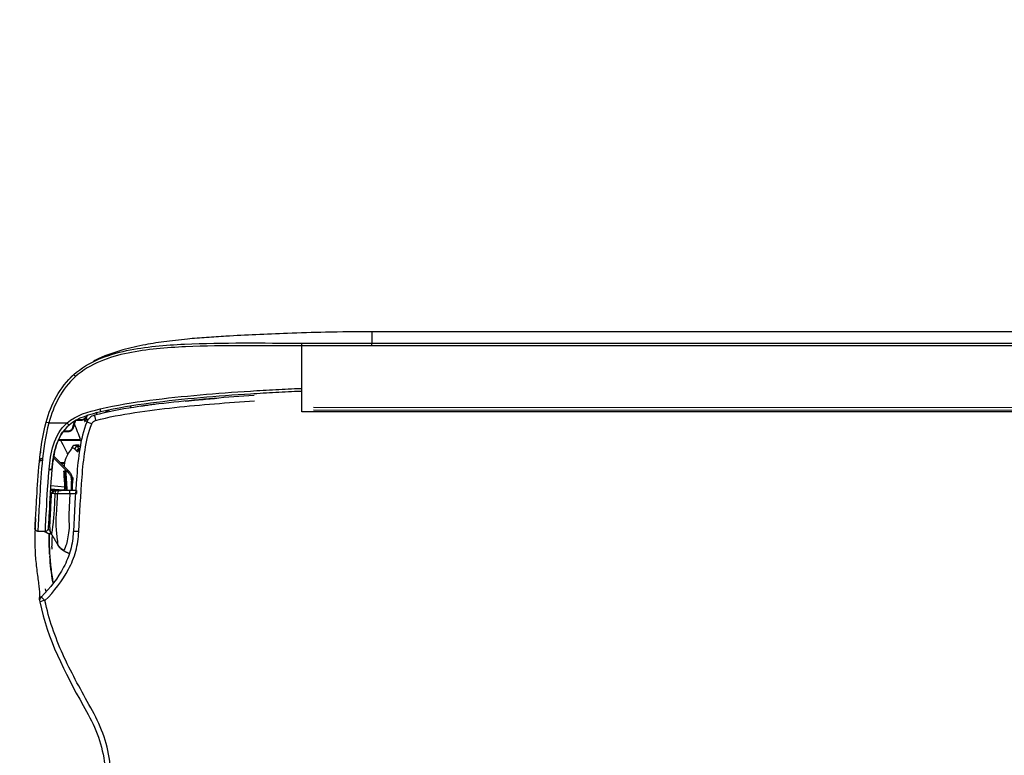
# Model space of a CAD drawing. Header units: millimetres. Extents: x -424979 to 718034, y -72486 to 344972.
# Tile 72 of 256: x 368811 to 369223, y 40543 to 40851. Entities that reach past the tile are written whole.
import ezdxf
from ezdxf import colors
from ezdxf.entities.mleader import LeaderData, LeaderLine
from ezdxf.math import Vec2, Vec3
from ezdxf.xclip import XClip

# ---------------------------------------------------------------- set-up
doc = ezdxf.new("R2010")
doc.units = ezdxf.units.MM
doc.header["$MEASUREMENT"] = 0
doc.header["$XCLIPFRAME"] = 0
doc.layers.add('0100_001_6_0_Nr_pióra__1', color=7, linetype='Continuous', lineweight=13)
doc.layers.add('IS_KLIM Opis_Średnice', color=7, linetype='Continuous', lineweight=9)
doc.layers.add('IS_KLIM_urządzenia', color=3, linetype='Continuous')
doc.layers.add('Rysunki i obrazki', color=7, linetype='Continuous')
picture_1 = doc.add_image_def('image6.tif', size_in_pixel=(4960, 3507))

# ---------------------------------------------------------------- blocks, each defined once
blk = doc.blocks.new('Rysunek_6_6', base_point=(-286891.41, 45461))
at = {"layer": '0100_001_6_0_Nr_pióra__1', "color": 7, "lineweight": 13}
image = blk.add_image(picture_1, insert=(-308193.9, 31055.98), size_in_units=(41994.67, 29692.6), rotation=-1.195405, dxfattribs=at)
image.set_boundary_path([(-0.5, -0.5), (4959.5, 3506.5)])
blk = doc.blocks.new('G$CFEA986A8')
at = {"layer": 'IS_KLIM_urządzenia', "linetype": 'Continuous'}
for p, q in [((960.8, 27.59), (960.8, 27.59)), ((960.8, 27.59), (960.8, 27.58)), ((960.8, 27.58), (960.8, 27.58)), ((965.33, 27.29), (963.06, 27.49)), ((965.34, 27.5), (963.25, 27.5)), ((963.62, 27.59), (963.77, 27.59)), ((963.77, 27.59), (963.62, 27.59)), ((963.62, 27.59), (963.62, 27.59)), ((963.62, 27.59), (963.62, 27.59)), ((963.78, 27.59), (963.64, 27.59)), ((963.65, 27.59), (963.64, 27.59)), ((963.64, 27.59), (963.65, 27.59)), ((964.65, 27.59), (963.77, 27.59)), ((964.65, 27.59), (963.78, 27.59)), ((963.81, 27.59), (964.11, 27.59)), ((964.11, 27.59), (963.81, 27.59)), ((964.65, 27.59), (963.82, 27.59)), ((963.82, 27.59), (963.82, 27.59)), ((963.96, 27.59), (964.65, 27.59)), ((963.96, 27.59), (963.96, 27.59)), ((964.65, 27.59), (963.96, 27.59)), ((963.96, 27.59), (964.65, 27.59)), ((963.96, 27.59), (963.96, 27.59)), ((964.65, 27.59), (963.96, 27.59)), ((964.64, 27.59), (964.65, 27.59)), ((965.15, 28.07), (964.65, 27.59)), ((964.65, 27.59), (965.09, 28)), ((965.09, 28), (964.65, 27.59)), ((965.08, 27.99), (964.65, 27.59)), ((964.66, 27.6), (964.65, 27.59)), ((964.65, 27.59), (964.66, 27.6)), ((964.65, 27.59), (964.65, 27.59)), ((964.65, 27.58), (964.65, 27.59)), ((964.65, 27.59), (964.65, 27.59)), ((964.65, 27.59), (964.65, 27.59)), ((964.65, 27.59), (964.65, 27.59)), ((964.65, 27.59), (964.65, 27.59)), ((964.65, 27.59), (964.65, 27.59)), ((964.65, 27.59), (964.65, 27.59)), ((964.65, 27.58), (964.65, 27.58)), ((965.08, 28), (964.75, 27.68)), ((964.76, 27.69), (965.08, 27.99)), ((965.13, 27.95), (965.13, 27.96)), ((965.13, 27.94), (965.13, 27.94)), ((965.13, 27.94), (965.13, 27.94)), ((962.82, 27.01), (965.29, 26.79)), ((962.04, 24.32), (962.13, 24.22)), ((962.13, 24.22), (964.85, 21.51)), ((962.13, 24.22), (962.49, 24.22)), ((962.49, 24.22), (962.22, 24.49)), ((964.88, 21.83), (962.49, 24.22)), ((962.49, 24.22), (962.63, 24.22)), ((46.52, 13.96), (921.55, 13.84)), ((921.53, 13.84), (921.53, 2.34)), ((48.58, 13.7), (919.48, 13.58)), ((919.48, 13.06), (48.58, 13.18)), ((58.74, 2.46), (909.33, 2.34)), ((909.33, 1.87), (58.74, 1.98)), ((58.73, 0), (909.33, -0.12))]:
    blk.add_line(p, q, dxfattribs=at)
for centre, radius, start, end in [((966.23, 46.82), 1, 314.7826, 11.7219), ((965.57, 23.69), 0.5, 174.3028, 174.8572)]:
    blk.add_arc(centre, radius, start, end, dxfattribs=at)
at = {"layer": 'IS_KLIM_urządzenia', "linetype": 'Continuous', "extrusion": (0, 0, -1)}
for centre, start, end in [((-966.24, 34.23), 2.819, 90), ((-967.54, 34.23), 90, 182.7932)]:
    blk.add_arc(centre, 0.5, start, end, dxfattribs=at)
at = {"layer": 'IS_KLIM_urządzenia', "linetype": 'Continuous'}
for centre, major_axis, ratio, start_param, end_param in [((966.23, 46.82), (-0.979, -0.203), 0.056856, 1.631801, 3.141593), ((966.23, 46.82), (-0.704, 0.71), 0.020204, 3.141593, 4.63148), ((960.36, 34.82), (0.999, -0.049), 0.051256, 4.768713, 6.283185), ((960.36, 34.78), (0.999, -0.047), 0.051373, 4.768607, 6.283185), ((960.8, 28.09), (0, 0.5), 0.002816, 3.141639, 4.764644), ((961.96, 28.09), (0, 0.5), 0.000868, 1.518284, 3.141546), ((963.62, 27.79), (0, -0.2), 0.000013, 0.000046, 1.220385), ((963.74, 28.09), (0, 0.5), 0.707175, 3.141658, 4.713759), ((964.1, 27.28), (-0.499, -0.033), 0.703948, 5.100293, 5.413725), ((964.11, 27.79), (0, 0.2), 0.000013, 3.141639, 4.361977), ((964.21, 28.09), (0, 0.5), 0.707187, 3.141658, 4.713902), ((961.71, 25.79), (-0.25, 0.009), 0.004928, 4.721292, 6.283312), ((962.22, 24.49), (0.177, 0.177), 0.009872, 1.573264, 3.141593), ((965.57, 23.69), (0.498, -0.05), 0.399009, 1.576336, 3.142289), ((965.57, 23.69), (0.498, -0.045), 0.399039, 1.572475, 3.141593), ((965.57, 23.75), (0.498, -0.042), 0.40242, 1.570829, 3.141593), ((966.78, 22.67), (-0.498, 0.048), 0.655613, 1.68664, 3.142509), ((960.03, 20.77), (-0.282, 0.413), 0.898755, 3.126761, 4.122323), ((960.3, 20.73), (0.367, 0.34), 0.8822, 4.14442, 5.443074), ((960.62, 20.38), (0.376, 0.33), 0.885836, 4.168001, 5.478744), ((962.34, 17.18), (0, 0.2), 0.576627, 0, 1.56207), ((958.09, 16.02), (0.925, -0.381), 0.043497, 4.774575, 6.283185), ((959.21, 15.5), (-0.19, -0.061), 0.210046, 3.10566, 3.756008), ((961.57, 16.6), (-0.192, 0.056), 0.184381, 0, 0.981312), ((962.44, 15.81), (0.326, -0.379), 0.006066, 3.141593, 4.776304), ((965.61, 15.81), (-0.482, 0.133), 0.040619, 1.62052, 3.141593), ((956.69, 13.39), (0.117, -0.486), 0.019962, 1.512141, 3.141593), ((957.43, 15.43), (0.263, -0.965), 0.021464, 0, 1.498233), ((959.1, 15.2), (0.191, 0.059), 0.212832, 0.62596, 2.147611), ((959.27, 14.73), (-0.18, 0.087), 0.196125, 0, 1.166038), ((959.99, 15.18), (0, 0.2), 0.433029, 0, 1.56207), ((960.96, 7.75), (-0.331, 0.375), 0.006851, 1.634627, 3.141593), ((921.53, 2.37), (0, 0.5), 0.000014, 1.623156, 3.109817)]:
    blk.add_ellipse(centre, major_axis=major_axis, ratio=ratio, start_param=start_param, end_param=end_param, dxfattribs=at)
at = {"layer": 'IS_KLIM_urządzenia', "linetype": 'Continuous', "extrusion": (0, 0, -1)}
for centre, major_axis, ratio, start_param, end_param in [((964.05, 27.59), (-0.725, 0), 0.000047, 1.659786, 2.553482), ((964.05, 27.59), (-0.725, 0), 0.000047, 3.72973, 4.623425), ((964.65, 28.09), (0.266, -0.423), 1, 5.550236, 6.844477)]:
    blk.add_ellipse(centre, major_axis=major_axis, ratio=ratio, start_param=start_param, end_param=end_param, dxfattribs=at)
at = {"layer": 'IS_KLIM_urządzenia', "linetype": 'Continuous'}
for points, knots in [([(954.75, 84.14), (954.63, 82.47), (954.61, 80.8), (954.69, 77.48), (954.82, 75.82), (955.37, 72.52), (955.81, 70.89), (957.03, 67.83), (957.82, 66.37), (960.23, 62.03), (961.84, 59.14), (964.54, 53.15), (965.62, 50.05), (966.3, 46.78)], [0, 0, 0, 0, 0.125, 0.125, 0.25, 0.25, 0.375, 0.375, 0.5, 0.5, 0.75, 0.75, 1, 1, 1, 1]), ([(967.2, 47.03), (965.86, 53.51), (962.85, 59.33), (958.84, 66.5), (958.05, 67.93), (956.79, 70.95), (956.34, 72.56), (955.76, 75.84), (955.63, 77.48), (955.55, 80.78), (955.57, 82.47), (955.68, 84.1)], [0, 0, 0, 0, 0.5, 0.5, 0.625, 0.625, 0.75, 0.75, 0.875, 0.875, 1, 1, 1, 1]), ([(966.3, 46.78), (964.67, 45.16), (963.24, 43.34), (961.67, 40.33), (961.23, 39.26), (960.62, 37.05), (960.47, 35.91), (960.41, 34.77)], [0, 0, 0, 0, 0.5, 0.5, 0.75, 0.75, 1, 1, 1, 1]), ([(967.3, 46.34), (967.3, 46.34), (967.31, 46.4), (967.29, 46.6), (967.29, 46.62), (967.29, 46.62)], [0, 0, 0, 0, 0.020014, 0.885037, 1, 1, 1, 1]), ([(961.36, 34.77), (961.41, 35.86), (961.55, 36.93), (962.13, 39.01), (962.55, 40.02), (964.04, 42.86), (965.39, 44.59), (966.93, 46.11)], [0, 0, 0, 0, 0.25, 0.25, 0.5, 0.5, 1, 1, 1, 1]), ([(967.94, 32.46), (967.98, 33.04), (968.04, 34.37), (968.09, 36.58), (968.01, 38.79), (967.83, 40.67), (967.66, 42.07), (967.47, 43.41), (967.32, 44.56), (967.24, 45.44), (967.23, 46.03), (967.25, 46.23), (967.27, 46.26)], [0, 0, 0, 0, 0.115267, 0.254457, 0.395518, 0.463491, 0.528201, 0.59274, 0.664878, 0.754718, 0.87115, 1, 1, 1, 1]), ([(965.56, 35.11), (965.56, 35.53), (965.57, 36.73), (965.52, 38.45), (965.36, 40.28), (965.19, 41.69), (965.03, 42.84), (964.95, 43.45), (964.92, 43.67)], [0, 0, 0, 0, 0.166496, 0.472954, 0.620259, 0.762905, 0.910022, 1, 1, 1, 1]), ([(961.96, 28.12), (962.02, 29.2), (962.07, 30.28), (962.16, 31.9), (962.19, 32.44), (962.06, 33.52), (962.05, 34.06), (962.26, 35.6), (962.42, 36.56), (962.87, 37.76), (963, 38.06), (963.01, 38.08)], [0, 0, 0, 0, 0.25, 0.25, 0.375, 0.375, 0.5, 0.5, 0.75, 0.75, 1, 1, 1, 1]), ([(964.07, 37.1), (963.98, 37.24), (963.79, 37.51), (963.45, 37.81), (963.16, 38.01), (963.04, 38.08), (963, 38.1)], [0, 0, 0, 0, 0.309065, 0.631823, 0.868077, 1, 1, 1, 1]), ([(964.07, 37.09), (963.98, 37.24), (963.78, 37.5), (963.44, 37.81), (963.16, 38), (963.05, 38.06), (963.01, 38.08)], [0, 0, 0, 0, 0.319138, 0.64537, 0.882709, 1, 1, 1, 1]), ([(965.05, 37.8), (965.06, 37.67), (965.08, 37.54), (965.1, 37.37), (965.1, 37.34), (965.1, 37.31)], [0, 0, 0, 0, 0.794972, 0.794972, 1, 1, 1, 1]), ([(964.04, 37.07), (964.04, 37.05), (964.05, 36.71), (964.19, 35.39), (964.31, 34.5), (964.4, 32.69), (964.28, 31.78), (964.18, 29.94), (964.14, 29.01), (964.09, 28.09)], [0, 0, 0, 0, 0.25, 0.25, 0.5, 0.5, 0.75, 0.75, 1, 1, 1, 1]), ([(960.41, 34.72), (960.26, 31.56), (960.06, 28.4), (959.71, 23.67), (959.56, 22.09), (959.07, 18.98), (958.75, 17.44), (958.13, 15.95)], [0, 0, 0, 0, 0.5, 0.5, 0.75, 0.75, 1, 1, 1, 1]), ([(959.02, 15.64), (959.64, 17.15), (959.98, 18.72), (960.49, 21.88), (960.64, 23.48), (961.01, 28.3), (961.2, 31.53), (961.35, 34.73)], [0, 0, 0, 0, 0.25, 0.25, 0.5, 0.5, 1, 1, 1, 1]), ([(960.41, 34.77), (960.41, 34.77), (960.41, 34.77), (960.41, 34.75), (960.41, 34.74), (960.41, 34.72)], [0, 0, 0, 0, 0.001414, 0.001414, 1, 1, 1, 1]), ([(961.35, 34.73), (961.35, 34.73), (961.35, 34.73), (961.35, 34.74), (961.36, 34.76), (961.36, 34.77)], [0, 0, 0, 0, 0.001471, 0.001471, 1, 1, 1, 1]), ([(964.56, 28.09), (964.61, 29), (964.65, 29.9), (964.75, 31.71), (964.82, 32.66), (965.03, 34.22), (965.11, 34.83), (965.16, 35.22), (965.17, 35.23), (965.17, 35.22), (965.17, 35.22), (965.17, 35.22)], [0, 0, 0, 0, 0.284008, 0.284008, 0.568016, 0.568016, 0.852024, 0.852024, 0.994028, 0.994028, 1, 1, 1, 1]), ([(965.46, 34.09), (965.46, 34.09), (965.46, 34.09), (965.46, 34.09), (965.46, 34.13), (965.46, 34.18), (965.46, 34.24), (965.45, 34.36), (965.43, 34.59), (965.34, 34.9), (965.23, 35.11), (965.15, 35.22)], [0, 0, 0, 0, 0.001602, 0.502486, 0.642444, 0.701637, 0.729046, 0.756167, 0.815817, 0.90057, 1, 1, 1, 1]), ([(965.16, 35.25), (965.59, 35.16), (966, 35.01), (966.42, 34.77), (966.45, 34.76), (966.47, 34.74)], [0, 0, 0, 0, 0.941622, 0.941622, 1, 1, 1, 1]), ([(965.16, 35.22), (965.2, 35.15), (965.31, 34.98), (965.39, 34.73), (965.43, 34.55), (965.44, 34.49)], [0, 0, 0, 0, 0.324072, 0.765618, 1, 1, 1, 1]), ([(965.46, 34.03), (965.46, 34.06), (965.46, 34.12), (965.46, 34.12), (965.46, 34.12), (965.46, 34.13), (965.46, 34.13), (965.46, 34.15), (965.46, 34.19), (965.46, 34.32), (965.43, 34.62), (965.36, 34.97), (965.2, 35.18), (965.16, 35.22)], [0, 0, 0, 0, 0.103876, 0.340883, 0.382554, 0.387142, 0.39037, 0.395164, 0.414092, 0.462737, 0.590801, 0.905937, 1, 1, 1, 1]), ([(966.24, 34.73), (966.24, 34.73), (966.19, 33.69), (965.98, 29.9), (965.85, 27.14), (965.59, 23.95)], [0, 0, 0, 0, 0.5, 0.5, 1, 1, 1, 1]), ([(965.63, 15.79), (966.27, 18.17), (966.59, 20.61), (967.02, 25.18), (967.13, 27.31), (967.34, 30.85), (967.42, 32.29), (967.52, 34.22), (967.54, 34.73), (967.54, 34.73)], [0, 0, 0, 0, 0.25, 0.25, 0.5, 0.5, 0.75, 0.75, 1, 1, 1, 1]), ([(965.08, 23.79), (965.34, 26.88), (965.47, 29.57), (965.69, 33.25), (965.74, 34.25), (965.74, 34.25)], [0, 0, 0, 0, 0.500106, 0.500106, 1, 1, 1, 1]), ([(965.46, 34.05), (965.46, 34.04), (965.46, 34.03), (965.45, 33.91), (965.44, 33.65), (965.38, 32.61), (965.33, 31.63), (965.24, 29.85), (965.2, 28.96), (965.15, 28.07)], [0, 0, 0, 0, 0.02439, 0.02439, 0.219512, 0.219512, 0.609756, 0.609756, 1, 1, 1, 1]), ([(968.04, 34.21), (968.04, 34.21), (968.01, 33.7), (967.91, 31.81), (967.82, 30.4), (967.61, 26.94), (967.5, 24.85), (967.06, 20.38), (966.74, 18), (966.09, 15.68)], [0, 0, 0, 0, 0.25, 0.25, 0.5, 0.5, 0.75, 0.75, 1, 1, 1, 1]), ([(967.95, 32.55), (967.95, 32.54), (967.95, 32.54), (967.95, 32.53), (967.95, 32.53), (967.95, 32.53), (967.95, 32.52), (967.95, 32.52)], [0, 0, 0, 0, 0.491862, 0.491862, 0.745898, 0.745898, 1, 1, 1, 1]), ([(961.96, 28.12), (961.63, 28.12), (961.3, 28.12), (960.91, 28.12), (960.86, 28.12), (960.81, 28.12)], [0, 0, 0, 0, 0.8646, 0.8646, 1, 1, 1, 1]), ([(961.52, 27.59), (961.52, 27.5), (961.51, 27.41), (961.49, 26.81), (961.47, 26.31), (961.46, 25.8)], [0, 0, 0, 0, 0.152905, 0.152905, 1, 1, 1, 1]), ([(961.63, 27.59), (961.65, 27.59), (961.67, 27.59), (961.77, 27.59), (961.86, 27.59), (962.03, 27.59), (962.11, 27.59), (962.18, 27.59), (962.19, 27.59), (962.2, 27.59)], [0, 0, 0, 0, 0.082278, 0.082278, 0.515336, 0.515336, 0.94848, 0.94848, 1, 1, 1, 1]), ([(961.7, 25.79), (961.71, 25.96), (961.72, 26.13), (961.74, 26.73), (961.75, 27.16), (961.77, 27.59)], [0, 0, 0, 0, 0.277754, 0.277754, 1, 1, 1, 1]), ([(964.09, 28.09), (963.86, 28.1), (963.57, 28.1), (962.96, 28.11), (962.63, 28.11), (962.19, 28.12), (962.07, 28.12), (961.96, 28.12)], [0, 0, 0, 0, 0.429825, 0.429825, 0.859756, 0.859756, 1, 1, 1, 1]), ([(961.96, 27.59), (962.06, 27.59), (962.15, 27.59), (962.52, 27.59), (962.8, 27.59), (963.31, 27.59), (963.54, 27.59), (963.74, 27.59)], [0, 0, 0, 0, 0.140214, 0.140214, 0.570124, 0.570124, 1, 1, 1, 1]), ([(962.2, 27.59), (962.36, 27.59), (962.53, 27.59), (963.01, 27.59), (963.32, 27.59), (963.62, 27.59)], [0, 0, 0, 0, 0.351844, 0.351844, 1, 1, 1, 1]), ([(962.41, 27.59), (962.46, 26.77), (962.51, 25.96), (962.59, 24.83), (962.61, 24.52), (962.63, 24.22)], [0, 0, 0, 0, 0.726529, 0.726529, 1, 1, 1, 1]), ([(962.85, 24.21), (962.84, 24.38), (962.82, 24.54), (962.77, 25.38), (962.73, 26.04), (962.67, 27), (962.65, 27.3), (962.63, 27.59)], [0, 0, 0, 0, 0.147619, 0.147619, 0.738093, 0.738093, 1, 1, 1, 1]), ([(963.06, 27.49), (963.03, 27.49), (962.99, 27.48), (962.93, 27.44), (962.9, 27.41), (962.86, 27.33), (962.84, 27.29), (962.82, 27.19), (962.81, 27.14), (962.81, 27.06), (962.81, 27.04), (962.82, 27.01)], [0, 0, 0, 0, 0.247479, 0.247479, 0.496795, 0.496795, 0.717384, 0.717384, 0.907765, 0.907765, 1, 1, 1, 1]), ([(963.62, 27.59), (963.63, 27.59), (963.63, 27.59), (963.63, 27.59), (963.64, 27.59), (963.67, 27.59), (963.7, 27.59), (963.73, 27.59), (963.74, 27.59), (963.75, 27.59)], [0, 0, 0, 0, 0.03684, 0.03684, 0.184198, 0.184198, 0.773632, 0.773632, 1, 1, 1, 1]), ([(963.62, 27.59), (963.64, 27.59), (963.66, 27.59), (963.7, 27.59), (963.73, 27.59), (963.76, 27.59), (963.77, 27.59), (963.78, 27.59)], [0, 0, 0, 0, 0.33263, 0.33263, 0.794188, 0.794188, 1, 1, 1, 1]), ([(963.62, 27.59), (963.63, 27.59), (963.63, 27.59), (963.64, 27.59), (963.64, 27.59), (963.67, 27.59), (963.7, 27.59), (963.76, 27.59), (963.79, 27.59), (963.82, 27.59)], [0, 0, 0, 0, 0.02531, 0.02531, 0.126549, 0.126549, 0.531507, 0.531507, 1, 1, 1, 1]), ([(963.78, 27.59), (963.77, 27.59), (963.76, 27.59), (963.72, 27.59), (963.68, 27.59), (963.65, 27.59)], [0, 0, 0, 0, 0.257776, 0.257776, 1, 1, 1, 1]), ([(963.65, 27.59), (963.66, 27.59), (963.67, 27.59), (963.72, 27.59), (963.75, 27.59), (963.78, 27.59)], [0, 0, 0, 0, 0.26079, 0.26079, 1, 1, 1, 1]), ([(964.21, 27.59), (964.25, 27.59), (964.29, 27.59), (964.43, 27.59), (964.51, 27.59), (964.62, 27.59), (964.65, 27.59), (964.65, 27.59)], [0, 0, 0, 0, 0.140473, 0.140473, 0.570712, 0.570712, 1, 1, 1, 1]), ([(964.21, 27.58), (964.25, 27.58), (964.28, 27.58), (964.42, 27.58), (964.51, 27.58), (964.62, 27.58), (964.65, 27.58), (964.65, 27.58)], [0, 0, 0, 0, 0.140333, 0.140333, 0.570144, 0.570144, 1, 1, 1, 1]), ([(965.15, 28.07), (965.15, 28.07), (965.11, 28.07), (964.96, 28.08), (964.85, 28.08), (964.67, 28.09), (964.62, 28.09), (964.56, 28.09)], [0, 0, 0, 0, 0.429933, 0.429933, 0.859697, 0.859697, 1, 1, 1, 1]), ([(964.84, 27.63), (964.84, 27.63), (964.83, 27.62), (964.81, 27.61), (964.8, 27.61), (964.76, 27.6), (964.72, 27.59), (964.67, 27.59), (964.66, 27.59), (964.65, 27.59)], [0, 0, 0, 0, 0.370218, 0.370218, 0.528672, 0.528672, 0.919032, 0.919032, 1, 1, 1, 1]), ([(961.46, 25.8), (961.45, 25.7), (961.46, 25.6), (961.49, 25.29), (961.56, 25.06), (961.74, 24.69), (961.85, 24.53), (962, 24.36), (962.02, 24.34), (962.04, 24.32)], [0, 0, 0, 0, 0.177731, 0.177731, 0.59018, 0.59018, 0.940555, 0.940555, 1, 1, 1, 1]), ([(962.22, 24.49), (962.08, 24.63), (961.96, 24.8), (961.79, 25.15), (961.74, 25.34), (961.71, 25.62), (961.7, 25.71), (961.7, 25.79)], [0, 0, 0, 0, 0.410681, 0.410681, 0.822529, 0.822529, 1, 1, 1, 1]), ([(962.63, 24.22), (962.65, 24.22), (962.68, 24.21), (962.74, 24.21), (962.76, 24.21), (962.8, 24.21), (962.82, 24.21), (962.84, 24.21), (962.84, 24.21), (962.85, 24.21)], [0, 0, 0, 0, 0.315815, 0.315815, 0.631664, 0.631664, 0.946964, 0.946964, 1, 1, 1, 1]), ([(962.85, 24.21), (962.86, 24.21), (962.88, 24.21), (962.93, 24.21), (962.96, 24.21), (963, 24.21)], [0, 0, 0, 0, 0.325415, 0.325415, 1, 1, 1, 1]), ([(962.11, 16.19), (963.2, 17.13), (963.9, 18.42), (964.76, 21.07), (964.95, 22.43), (965.07, 23.73)], [0, 0, 0, 0, 0.5, 0.5, 1, 1, 1, 1]), ([(965.59, 23.89), (965.46, 22.49), (965.26, 21.03), (964.35, 18.18), (963.6, 16.81), (962.45, 15.79)], [0, 0, 0, 0, 0.5, 0.5, 1, 1, 1, 1]), ([(962.77, 22.21), (962.82, 22.35), (962.87, 22.55), (962.93, 22.97), (962.95, 23.17), (962.97, 23.39)], [0, 0, 0, 0, 0.583115, 0.583115, 1, 1, 1, 1]), ([(965.07, 23.73), (965.07, 23.69), (965.06, 23.65), (965.05, 23.52), (965.04, 23.43), (965.02, 23.17), (965, 23.02), (964.95, 22.61), (964.91, 22.36), (964.82, 21.77), (964.76, 21.43), (964.53, 20.35), (964.32, 19.62), (963.81, 18.4), (963.54, 17.9), (963.22, 17.43)], [0, 0, 0, 0, 0.01825, 0.01825, 0.060304, 0.060304, 0.132525, 0.132525, 0.246095, 0.246095, 0.402611, 0.402611, 0.74532, 0.74532, 1, 1, 1, 1]), ([(966.78, 22.01), (966.78, 22.01), (966.84, 22), (966.95, 22.03), (967.07, 22.1), (967.16, 22.19), (967.21, 22.27), (967.24, 22.34), (967.25, 22.39), (967.26, 22.43), (967.26, 22.44), (967.26, 22.45), (967.26, 22.45), (967.26, 22.45), (967.26, 22.46), (967.26, 22.46), (967.26, 22.46)], [0, 0, 0, 0, 0.014957, 0.230647, 0.404323, 0.550842, 0.673461, 0.771778, 0.844068, 0.888574, 0.900891, 0.909159, 0.918712, 0.93551, 0.981208, 1, 1, 1, 1]), ([(967.28, 22.63), (967.28, 22.59), (967.27, 22.55), (967.27, 22.49), (967.26, 22.47), (967.26, 22.46), (967.26, 22.46), (967.26, 22.46)], [0, 0, 0, 0, 0.498718, 0.498718, 0.99668, 0.99668, 1, 1, 1, 1]), ([(967.26, 22.46), (967.26, 22.46), (967.26, 22.46), (967.26, 22.47), (967.27, 22.49), (967.27, 22.53), (967.27, 22.55), (967.27, 22.58)], [0, 0, 0, 0, 0.000031, 0.000031, 0.61098, 0.61098, 1, 1, 1, 1]), ([(960.77, 20.72), (960.77, 20.72), (960.76, 20.73), (960.71, 20.77), (960.67, 20.79), (960.58, 20.79), (960.53, 20.78), (960.49, 20.75)], [0, 0, 0, 0, 0.062565, 0.062565, 0.548357, 0.548357, 1, 1, 1, 1]), ([(962.31, 21.21), (962.46, 20.92), (962.62, 20.62), (963.03, 19.85), (963.28, 19.36), (963.53, 18.88)], [0, 0, 0, 0, 0.379029, 0.379029, 1, 1, 1, 1]), ([(960.15, 19.88), (960.2, 19.89), (960.24, 19.89), (960.42, 19.9), (960.55, 19.92), (960.67, 19.93)], [0, 0, 0, 0, 0.263267, 0.263267, 1, 1, 1, 1]), ([(961.01, 19.71), (960.99, 19.7), (960.97, 19.7), (960.86, 19.72), (960.76, 19.8), (960.67, 19.93)], [0, 0, 0, 0, 0.175003, 0.175003, 1, 1, 1, 1]), ([(961.01, 19.74), (961.09, 19.73), (961.31, 19.75), (961.54, 19.93), (961.64, 20.09), (961.66, 20.13)], [0, 0, 0, 0, 0.289751, 0.808576, 1, 1, 1, 1]), ([(961.09, 20.37), (961.18, 20.27), (961.28, 20.21), (961.49, 20.18), (961.61, 20.24), (961.71, 20.35)], [0, 0, 0, 0, 0.456839, 0.456839, 1, 1, 1, 1]), ([(963.92, 18.68), (963.54, 18.68), (963.16, 18.68), (962.34, 18.68), (961.91, 18.68), (961.21, 18.68), (960.95, 18.68), (960.49, 18.68), (960.29, 18.68), (960.1, 18.68)], [0, 0, 0, 0, 0.296997, 0.296997, 0.640532, 0.640532, 0.845161, 0.845161, 1, 1, 1, 1]), ([(960.1, 18.68), (960.27, 18.25), (960.44, 17.81), (960.79, 16.91), (960.98, 16.43), (961.16, 15.96)], [0, 0, 0, 0, 0.478968, 0.478968, 1, 1, 1, 1]), ([(960.12, 18.88), (960.23, 18.88), (960.34, 18.88), (960.88, 18.88), (961.32, 18.88), (961.94, 18.88), (962.11, 18.88), (962.86, 18.88), (963.43, 18.88), (964, 18.88)], [0, 0, 0, 0, 0.084494, 0.084494, 0.422472, 0.422472, 0.560579, 0.560579, 1, 1, 1, 1]), ([(961.38, 16.66), (961.41, 16.76), (961.46, 16.86), (961.57, 17.03), (961.64, 17.1), (961.8, 17.23), (961.89, 17.28), (962.1, 17.36), (962.22, 17.38), (962.34, 17.38)], [0, 0, 0, 0, 0.230955, 0.230955, 0.455697, 0.455697, 0.706422, 0.706422, 1, 1, 1, 1]), ([(962.23, 17.18), (962.13, 17.18), (962.04, 17.16), (961.87, 17.1), (961.79, 17.06), (961.67, 16.96), (961.61, 16.9), (961.52, 16.77), (961.48, 16.69), (961.46, 16.61)], [0, 0, 0, 0, 0.299295, 0.299295, 0.552236, 0.552236, 0.775182, 0.775182, 1, 1, 1, 1]), ([(963.03, 17.18), (962.84, 17.18), (962.66, 17.18), (962.39, 17.18), (962.31, 17.18), (962.23, 17.18)], [0, 0, 0, 0, 0.696556, 0.696556, 1, 1, 1, 1]), ([(962.34, 17.38), (962.45, 17.38), (962.56, 17.38), (962.84, 17.38), (963.01, 17.38), (963.18, 17.38)], [0, 0, 0, 0, 0.390013, 0.390013, 1, 1, 1, 1]), ([(958.13, 15.95), (958.09, 15.85), (958.03, 15.75), (957.88, 15.59), (957.79, 15.51), (957.62, 15.42), (957.55, 15.39), (957.47, 15.37)], [0, 0, 0, 0, 0.368676, 0.368676, 0.737518, 0.737518, 1, 1, 1, 1]), ([(957.69, 14.47), (957.85, 14.51), (958, 14.57), (958.33, 14.76), (958.51, 14.9), (958.81, 15.23), (958.93, 15.43), (959.02, 15.64)], [0, 0, 0, 0, 0.262451, 0.262451, 0.631307, 0.631307, 1, 1, 1, 1]), ([(960.98, 7.72), (962.17, 8.78), (963.14, 10.05), (964.66, 12.8), (965.21, 14.27), (965.63, 15.79)], [0, 0, 0, 0, 0.5, 0.5, 1, 1, 1, 1]), ([(966.09, 15.68), (965.66, 14.11), (965.09, 12.61), (963.52, 9.78), (962.52, 8.46), (961.29, 7.38)], [0, 0, 0, 0, 0.5, 0.5, 1, 1, 1, 1]), ([(965.63, 15.79), (964.68, 15.79), (963.74, 15.79), (962.68, 15.79), (962.57, 15.79), (962.45, 15.79)], [0, 0, 0, 0, 0.894615, 0.894615, 1, 1, 1, 1]), ([(921.68, 10.32), (923.14, 10.32), (924.6, 10.43), (927.53, 10.58), (928.99, 10.67), (933.37, 10.94), (936.29, 11.16), (942.12, 11.68), (945.03, 11.98), (950.83, 12.75), (953.72, 13.19), (956.57, 13.87)], [0, 0, 0, 0, 0.125, 0.125, 0.25, 0.25, 0.5, 0.5, 0.75, 0.75, 1, 1, 1, 1]), ([(957.47, 15.37), (955.22, 14.75), (952.93, 14.35), (948.34, 13.64), (946.03, 13.36), (939.09, 12.61), (934.45, 12.24), (929.8, 11.96)], [0, 0, 0, 0, 0.25, 0.25, 0.5, 0.5, 1, 1, 1, 1]), ([(929.86, 11.03), (934.54, 11.32), (939.21, 11.68), (946.19, 12.44), (948.51, 12.73), (953.12, 13.44), (955.43, 13.85), (957.69, 14.47)], [0, 0, 0, 0, 0.5, 0.5, 0.75, 0.75, 1, 1, 1, 1]), ([(959.09, 14.81), (959.03, 14.7), (958.97, 14.58), (958.89, 14.43), (958.88, 14.39), (958.86, 14.36)], [0, 0, 0, 0, 0.758703, 0.758703, 1, 1, 1, 1]), ([(959.09, 14.81), (959.14, 14.92), (959.2, 15.01), (959.36, 15.16), (959.45, 15.23), (959.64, 15.32), (959.75, 15.36), (959.91, 15.38), (959.95, 15.38), (959.99, 15.38)], [0, 0, 0, 0, 0.291856, 0.291856, 0.579131, 0.579131, 0.886367, 0.886367, 1, 1, 1, 1]), ([(959.9, 15.18), (959.87, 15.18), (959.84, 15.18), (959.71, 15.16), (959.63, 15.14), (959.47, 15.06), (959.4, 15.01), (959.28, 14.88), (959.22, 14.81), (959.18, 14.73)], [0, 0, 0, 0, 0.114875, 0.114875, 0.424433, 0.424433, 0.71152, 0.71152, 1, 1, 1, 1]), ([(959.99, 15.38), (960.11, 15.38), (960.23, 15.38), (960.55, 15.38), (960.74, 15.38), (960.94, 15.38)], [0, 0, 0, 0, 0.379834, 0.379834, 1, 1, 1, 1]), ([(956.7, 13.36), (953.84, 12.67), (950.94, 12.23), (945.12, 11.46), (942.19, 11.16), (936.34, 10.64), (933.41, 10.42), (929.01, 10.14), (927.55, 10.06), (924.61, 9.91), (923.15, 9.8), (921.68, 9.8)], [0, 0, 0, 0, 0.25, 0.25, 0.5, 0.5, 0.75, 0.75, 0.875, 0.875, 1, 1, 1, 1]), ([(946.91, 12.54), (947.25, 12.59), (947.6, 12.63), (948.23, 12.71), (948.52, 12.75), (949.02, 12.82), (949.22, 12.85), (949.52, 12.89), (949.61, 12.91), (949.66, 12.91), (949.67, 12.91), (949.67, 12.91)], [0, 0, 0, 0, 0.235675, 0.235675, 0.471347, 0.471347, 0.702455, 0.702455, 0.927895, 0.927895, 1, 1, 1, 1]), ([(941.83, 11.98), (941.83, 11.98), (940.36, 11.82), (937.4, 11.57), (936.9, 11.53), (936.37, 11.49)], [0, 0, 0, 0, 0.843393, 0.843393, 1, 1, 1, 1]), ([(921.53, 2.34), (928.28, 2.34), (935.04, 2.23), (945.16, 2.67), (948.53, 2.93), (955.11, 4.29), (958.41, 5.45), (960.98, 7.72)], [0, 0, 0, 0, 0.5, 0.5, 0.75, 0.75, 1, 1, 1, 1]), ([(961.29, 7.38), (958.75, 5.12), (955.39, 3.88), (948.76, 2.48), (945.36, 2.21), (935.15, 1.75), (928.34, 1.87), (921.53, 1.87)], [0, 0, 0, 0, 0.25, 0.25, 0.5, 0.5, 1, 1, 1, 1]), ([(909.33, -0.12), (912.02, -0.11), (916.93, -0.06), (923.67, 0.16), (929.46, 0.4), (934.16, 0.64), (938.14, 0.89), (941.72, 1.18), (945.46, 1.6), (949.41, 2.23), (953.39, 3.16), (956.26, 4.22), (957.73, 4.98), (957.91, 5.08)], [0, 0, 0, 0, 0.162416, 0.296482, 0.407414, 0.51304, 0.581672, 0.650774, 0.735588, 0.811186, 0.895706, 0.987614, 1, 1, 1, 1]), ([(921.53, 1.87), (921.2, 1.87), (920.86, 1.87), (919.2, 1.87), (917.86, 1.87), (914.13, 1.87), (911.73, 1.87), (909.33, 1.87)], [0, 0, 0, 0, 0.081967, 0.081967, 0.409835, 0.409835, 1, 1, 1, 1])]:
    blk.add_open_spline(points, degree=3, knots=knots, dxfattribs=at)
for points, degree in [([(967.29, 46.32), (967.31, 46.43), (967.3, 46.54), (967.28, 46.65)], 3), ([(967.29, 46.32), (967.29, 46.33), (967.3, 46.34), (967.3, 46.34)], 3), ([(966.26, 44.75), (966.23, 44.93), (966.2, 45.11), (966.17, 45.29)], 3), ([(966.94, 46.13), (967.09, 46.15), (967.24, 46.22), (967.29, 46.32)], 3), ([(964.94, 43.51), (965.19, 42.03), (965.36, 40.54), (965.46, 39.04)], 3), ([(963.02, 38.08), (962.56, 38.37), (962.05, 38.54)], 2), ([(963.01, 38.08), (962.7, 38.26), (962.38, 38.43), (962.05, 38.54)], 3), ([(963.01, 38.08), (963.43, 37.83), (963.78, 37.48), (964.04, 37.07)], 3), ([(965.48, 38.69), (965.55, 37.5), (965.57, 36.3), (965.55, 35.08)], 3), ([(965.18, 35.2), (964.59, 36.16), (964.01, 37.11)], 2), ([(965.07, 35.52), (965.08, 36.12), (965.09, 36.71), (965.1, 37.31)], 3), ([(965.76, 34.34), (965.65, 34.4), (965.55, 34.45), (965.44, 34.49)], 3), ([(966.24, 34.73), (966.67, 34.73), (967.1, 34.73), (967.54, 34.73)], 3), ([(967.95, 32.52), (967.94, 32.5), (967.94, 32.48), (967.94, 32.45)], 3), ([(960.8, 27.59), (961.08, 27.59), (961.36, 27.59), (961.63, 27.59)], 3), ([(960.8, 27.59), (961.19, 27.59), (961.58, 27.59), (961.96, 27.59)], 3), ([(960.8, 27.58), (961.04, 27.58), (961.28, 27.58), (961.52, 27.58)], 3), ([(960.8, 27.58), (961.04, 27.58), (961.28, 27.58), (961.52, 27.58)], 3), ([(963.12, 27.59), (963.12, 27.56), (963.12, 27.52), (963.12, 27.48)], 3), ([(963.61, 27.59), (963.61, 27.59), (963.62, 27.59), (963.62, 27.59)], 3), ([(963.61, 27.59), (963.62, 27.59), (963.62, 27.59), (963.62, 27.59)], 3), ([(963.62, 27.59), (964.65, 27.59)], 1), ([(963.62, 27.59), (963.62, 27.59), (963.62, 27.59), (963.62, 27.59)], 3), ([(963.62, 27.59), (963.62, 27.59), (963.62, 27.59), (963.62, 27.59)], 3), ([(963.62, 27.59), (963.62, 27.59), (963.62, 27.59), (963.62, 27.59)], 3), ([(964.65, 27.59), (963.72, 27.59)], 1), ([(963.74, 27.59), (963.9, 27.59), (964.05, 27.59), (964.21, 27.59)], 3), ([(963.75, 27.58), (964.65, 27.58)], 1), ([(963.82, 27.58), (963.95, 27.58), (964.08, 27.58), (964.21, 27.58)], 3), ([(964.07, 27.63), (964.08, 27.59), (964.07, 27.54), (964.07, 27.5)], 3), ([(964.56, 28.09), (964.41, 28.09), (964.25, 28.09), (964.09, 28.09)], 3), ([(964.84, 27.63), (964.84, 27.63), (964.84, 27.63)], 2), ([(961.46, 25.8), (961.45, 25.65), (961.45, 25.49), (961.44, 25.34)], 3), ([(961.44, 25.33), (961.45, 25.49), (961.45, 25.64), (961.46, 25.8)], 3), ([(962.82, 27.01), (962.88, 26.08), (962.94, 25.14), (963, 24.21)], 3), ([(961.44, 25.33), (961.44, 25.34), (961.44, 25.34), (961.44, 25.34)], 3), ([(961.44, 25.34), (961.44, 25.34), (961.44, 25.34), (961.44, 25.34)], 3), ([(961.53, 25.25), (961.5, 25.28), (961.47, 25.31), (961.44, 25.33)], 3), ([(963.68, 22.68), (963.41, 22.68), (963.15, 22.68), (962.88, 22.68)], 3), ([(962.91, 22.88), (963.1, 22.88), (963.29, 22.88), (963.48, 22.88)], 3), ([(964.99, 22.88), (965.02, 23.18), (965.05, 23.49), (965.08, 23.79)], 3), ([(965.08, 23.79), (965.07, 23.76), (965.07, 23.74)], 2), ([(965.59, 23.95), (965.59, 23.93), (965.59, 23.91), (965.59, 23.89)], 3), ([(960.77, 20.72), (960.88, 20.6), (960.99, 20.49), (961.09, 20.37)], 3), ([(961.71, 20.35), (962.17, 20.89), (962.5, 21.51), (962.77, 22.21)], 3), ([(967.08, 20.79), (967.09, 20.91), (967.11, 21.03), (967.12, 21.15)], 3), ([(960.36, 20.28), (960.28, 20.27), (960.21, 20.27), (960.13, 20.27)], 3), ([(960.32, 19.65), (961.01, 19.71)], 1), ([(960.67, 19.93), (960.57, 20.04), (960.47, 20.16), (960.36, 20.28)], 3), ([(956.57, 13.87), (958.54, 14.35), (960.56, 14.86), (962.11, 16.19)], 3), ([(962.45, 15.79), (960.85, 14.4), (958.75, 13.85), (956.7, 13.36)], 3), ([(959.14, 15.62), (959.18, 15.51), (959.21, 15.39), (959.25, 15.28)], 3), ([(959.25, 15.28), (959.29, 15.37), (959.32, 15.47), (959.36, 15.57)], 3), ([(959.47, 15.22), (959.43, 15.33), (959.39, 15.45), (959.36, 15.57)], 3), ([(960.96, 15.39), (961.12, 15.8), (961.26, 16.23), (961.38, 16.66)], 3), ([(961.46, 16.61), (961.35, 16.22), (961.22, 15.84), (961.09, 15.47)], 3), ([(955.23, 13.58), (955.2, 13.68), (955.18, 13.77), (955.15, 13.87)], 3), ([(955.37, 13.91), (955.39, 13.82), (955.42, 13.72), (955.44, 13.63)], 3), ([(955.66, 13.67), (955.63, 13.77), (955.61, 13.86), (955.58, 13.96)], 3), ([(955.71, 13.68), (955.63, 13.97)], 1), ([(957.22, 14.35), (957.26, 14.21), (957.31, 14.07), (957.35, 13.93)], 3), ([(958.86, 14.36), (958.94, 14.51), (959.01, 14.66), (959.09, 14.81)], 3), ([(958.99, 15.2), (958.96, 15.28), (958.94, 15.36), (958.91, 15.43)], 3), ([(959.13, 14.84), (959.07, 14.95), (959.03, 15.08), (958.99, 15.2)], 3), ([(959.25, 15.28), (959.26, 15.22), (959.28, 15.16), (959.3, 15.1)], 3), ([(960.55, 15.18), (960.34, 15.18), (960.12, 15.18), (959.9, 15.18)], 3), ([(951.29, 13.18), (951.31, 13.06), (951.34, 12.94), (951.37, 12.81)], 3), ([(961.43, 7.5), (961.59, 7.65), (961.75, 7.8), (961.9, 7.95)], 3), ([(909.33, 2.34), (909.33, 2.09), (909.33, 1.88), (909.33, 1.87)], 3), ([(909.33, 2.34), (913.4, 2.34), (917.46, 2.34), (921.53, 2.34)], 3), ([(909.33, -0.12), (909.33, -0.12), (909.33, 0.54), (909.33, 1.87)], 3)]:
    blk.add_open_spline(points, degree=degree, dxfattribs=at)

msp = doc.modelspace()

# ---------------------------------------------------------------- block references
at = {"layer": 'Rysunki i obrazki', "color": 151, "linetype": 'Continuous', "lineweight": 20, "true_color": 0x80c2ff}
ref = msp.add_blockref('Rysunek_6_6', (361669.9, 45461), dxfattribs=at)
XClip(ref).set_block_clipping_path([(-308193.8982892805, 31055.984616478), (-266208.371343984, 30179.8821280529), (-265588.9174272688, 59866.0198290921), (-307574.4443725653, 60742.1223175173)])

# ---------------------------------------------------------------- next in the draw order: leaders
at = {"layer": 'IS_KLIM Opis_Średnice', "ltscale": 30}
ml = msp.add_multileader_mtext('Standard', dxfattribs=at)
ml.set_content('{\\fArial|b0|i0|c238|p0;\\C7;Odprowadzenie skroplin (przewód tłoczny) od klimatyzatora zastosować pompkę skroplin. W związku z brakiem w pobliżu istenijącego pionu kanalizacyji sanitarnej skropliny z klimatyzacji zaleca się odprowadzić na zewnątrz budynku. W tym celu należy zamontować rurę odpływową, która skieruje wodę do rynny lub specjalnego zbiornika. Należy pamiętać o regularnym opróżnianiu zbiornika, aby zapobiec jego przepełnieniu. Ustalić bezpośrednio z Inwestrem podczas  robót budowlanych.  }', color=256)
ml.set_leader_properties()
ml.build(insert=Vec2(0, 0))
ml.multileader.update_dxf_attribs({"text_left_attachment_type": 6, "text_right_attachment_type": 6, "dogleg_length": 0.36})
ctx = ml.context
ctx.base_point, ctx.char_height, ctx.plane_origin, ctx.plane_y_axis = Vec3(364434.53, 36031.62), 250, Vec3(368533.58, 52396.37), Vec3(0, -1)
ctx.left_attachment, ctx.right_attachment = 6, 6
notes = []
notes.append((ctx, [(0, (1, 1, 0), (375426.78, 36031.62), (-1, 0), 0.36, [(1, [(378392.56, 40720.36), (370462.17, 40838.15)], 256, [])])]))
ctx.mtext.insert, ctx.mtext.width, ctx.mtext.flow_direction = Vec3(364436.53, 36355.12), 11099.9713, 5
ctx.mtext.has_bg_fill, ctx.mtext.bg_color, ctx.mtext.bg_scale_factor, ctx.mtext.bg_transparency, ctx.mtext.use_window_bg_color = 1, -939524096, 1.5, 0, 1
for ctx, leaders in notes:
    for number, flags, end, landing, length, lines in leaders:
        leader = LeaderData()
        leader.index, (leader.has_last_leader_line, leader.has_dogleg_vector, leader.attachment_direction) = number, flags
        leader.last_leader_point, leader.dogleg_vector, leader.dogleg_length = Vec3(end), Vec3(landing), length
        for number, points, colour, breaks in lines:
            line = LeaderLine()
            line.index, line.vertices, line.color, line.breaks = number, Vec3.list(points), colors.encode_raw_color(colour), breaks
            leader.lines.append(line)
        ctx.leaders.append(leader)

# ---------------------------------------------------------------- next in the draw order: block references
at = {"layer": 'IS_KLIM_urządzenia', "xscale": 2.4, "yscale": 2.4, "zscale": 2.4, "rotation": 179.9922287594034}
msp.add_blockref('G$CFEA986A8', (371140.27, 40720.06), dxfattribs=at)

doc.saveas('drawing.dxf')
